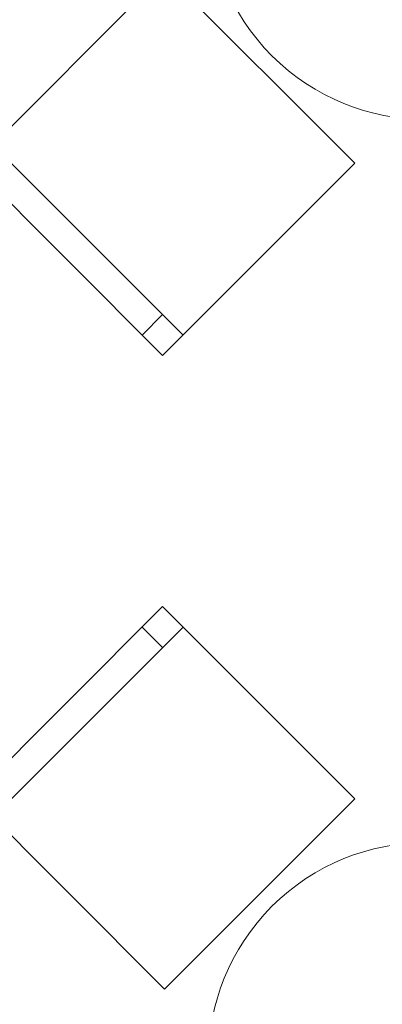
# Model space of a CAD drawing. Header units: millimetres. Extents: x 0 to 415, y 0 to 589.
# Tile 27 of 40: x 401.56 to 404.69, y 315.67 to 324.18. Entities that reach past the tile are written whole.
import ezdxf
from ezdxf.xclip import XClip

# ---------------------------------------------------------------- set-up
doc = ezdxf.new("R2010")
doc.units = ezdxf.units.MM
doc.header["$MEASUREMENT"] = 0
doc.header["$XCLIPFRAME"] = 0
doc.layers.add('Интерьер - Мебель', color=7, linetype='Continuous')

# ---------------------------------------------------------------- blocks, each defined once
blk = doc.blocks.new('Чертеж_2_2', base_point=(217.7037, 72.6044))
at = {"layer": 'Интерьер - Мебель', "color": 7, "linetype": 'Continuous', "lineweight": 15, "ltscale": 0.5}
for p, q in [((402.9681, 321.4543), (401.3241, 323.0983)), ((402.7913, 321.6311), (402.6145, 321.4543)), ((401.3241, 317.288), (402.9681, 318.932)), ((402.7913, 318.7552), (402.6145, 318.932))]:
    blk.add_line(p, q, dxfattribs=at)
at = {"layer": 'Интерьер - Мебель', "color": 7, "linetype": 'Continuous', "lineweight": 15, "ltscale": 0.5, "flags": 128}
for points in [[(403.7371, 326.519, 1), (406.3887, 323.8673, 1)], [(403.7371, 316.519, 1), (406.3887, 313.8673, 1)]]:
    blk.add_lwpolyline(points, format="xyb", close=True, dxfattribs=at)
for points in [[(404.453, 322.9392), (402.809, 324.5833), (401.1473, 322.9216), (402.7913, 321.2775)], [(402.809, 315.803), (404.453, 317.4471), (402.7913, 319.1088), (401.1473, 317.4647)]]:
    blk.add_lwpolyline(points, close=True, dxfattribs=at)

msp = doc.modelspace()

# ---------------------------------------------------------------- block references
at = {"color": 161, "linetype": 'Continuous', "lineweight": 40, "true_color": 0x83aefe}
ref = msp.add_blockref('Чертеж_2_2', (217.7037, 72.6044), dxfattribs=at)
XClip(ref).set_block_clipping_path([(24.004460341, 138.0790885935), (407.6441154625, 585.1734188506)])

doc.saveas('drawing.dxf')
